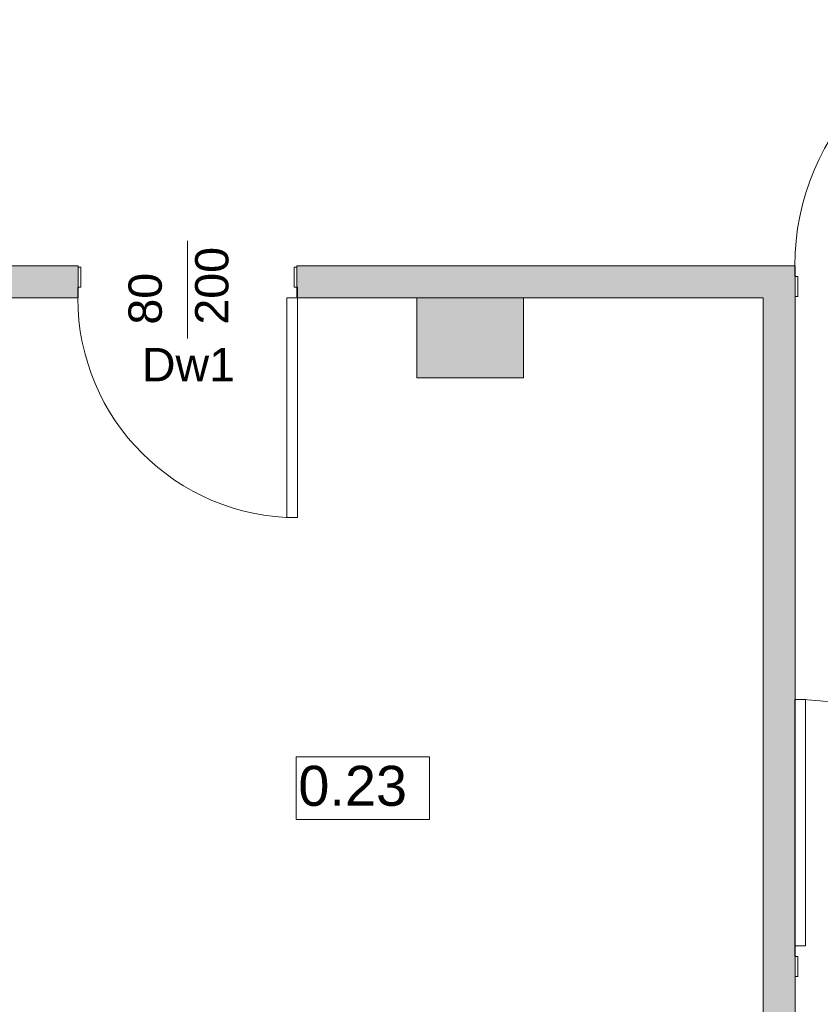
# Model space of a CAD drawing. Header units: millimetres. Extents: x 922208 to 1069538, y -182208 to -99877.
# Tile 253 of 256: x 988687 to 991690, y -111370 to -107676. Entities that reach past the tile are written whole.
import ezdxf
from ezdxf import colors
from ezdxf.entities.mleader import LeaderData, LeaderLine
from ezdxf.math import Vec2, Vec3

# ---------------------------------------------------------------- set-up
doc = ezdxf.new("R2010")
doc.units = ezdxf.units.MM
doc.header["$MEASUREMENT"] = 0
doc.linetypes.add('ArcadiaLine2077533452649863992', pattern=[0])
doc.linetypes.add('HIDDEN', pattern=[20, 10, -10])
for name, color, linetype, lineweight in [('- PL - Kanalizacja', 34, 'Continuous', 30), ('IS_POWRÓT', 5, 'HIDDEN', 30), ('Nowe_210-A Pomieszczenia_Nr_pióra__41', 7, 'Continuous', 15), ('Nowe_220-A Ściany_Nr_pióra__19', 255, 'Continuous', 0), ('Nowe_220-A Ściany_Nr_pióra__23', 7, 'Continuous', 15), ('Nowe_220-A Ściany_Nr_pióra__27', 7, 'Continuous', 25), ('Nowe_220-A Ściany_Nr_pióra__3', 7, 'Continuous', 13), ('Nowe_220-A Ściany_Nr_pióra__7', 7, 'Continuous', 13)]:
    doc.layers.add(name, color=color, linetype=linetype, lineweight=lineweight)
doc.layers.add('Nowe_220-A Ściany_Nr_pióra__45', color=7, linetype='Continuous', lineweight=15, true_color=0x40a5ff)
doc.styles.add('I_Romans', font='arial.ttf', dxfattribs={"height": 15})
doc.styles.add('STYL_AUTOMATYCZNY_1', font='arial.ttf')

# ---------------------------------------------------------------- blocks, each defined once
blk = doc.blocks.new('parter01')
at = {"layer": 'Nowe_220-A Ściany_Nr_pióra__19', "linetype": 'Continuous', "lineweight": 0}
for points in [[(987466.55079, -108720.02068), (988906.55076, -108720.02068), (988906.55076, -108600.02067), (987466.55079, -108600.02067)], [(989726.55077, -108720.02068), (991596.55078, -108720.02068), (991596.55078, -108600.02069), (989726.55077, -108600.02069)], [(990576.55073, -108720.02068), (990176.55073, -108720.02068), (990176.55073, -109020.02068), (990576.55073, -109020.02068)], [(991596.55073, -112850.02068), (991596.55073, -108720.02068), (991476.55073, -108720.02068), (991476.55073, -112850.02068)]]:
    blk.add_hatch(color=255, dxfattribs=at).paths.add_polyline_path(points)
at = {"layer": 'Nowe_210-A Pomieszczenia_Nr_pióra__41', "color": 7, "linetype": 'Continuous', "lineweight": 0}
for p, q in [((989724.19408, -110440.84734), (990224.57408, -110440.84734)), ((989724.19408, -110676.56184), (989724.19408, -110440.84734)), ((990224.57408, -110440.84734), (990224.57408, -110676.56184)), ((990224.57408, -110676.56184), (989724.19408, -110676.56184))]:
    blk.add_line(p, q, dxfattribs=at)
at = {"layer": 'Nowe_220-A Ściany_Nr_pióra__23', "color": 7, "linetype": 'Continuous', "lineweight": 0}
for p, q in [((988906.55073, -108720.02068), (988906.55073, -108605.02068)), ((988906.55073, -108605.02068), (988916.55073, -108605.02068)), ((988916.55073, -108605.02068), (988916.55073, -108680.02068)), ((989716.55073, -108680.02068), (989716.55073, -108605.02068)), ((989716.55073, -108605.02068), (989726.55073, -108605.02068)), ((989726.55073, -108605.02068), (989726.55073, -108720.02068)), ((991594.55073, -108640.02068), (991594.55073, -108600.02068)), ((991594.55073, -108600.02068), (991596.55073, -108600.02068)), ((991596.55073, -108600.02068), (991596.55073, -108715.02068)), ((991606.55073, -108640.02068), (991594.55073, -108640.02068)), ((991606.55073, -108715.02068), (991606.55073, -108640.02068)), ((988916.55073, -108680.02068), (988904.55073, -108680.02068)), ((988904.55073, -108680.02068), (988904.55073, -108720.02068)), ((989728.55073, -108680.02068), (989716.55073, -108680.02068)), ((989728.55073, -108720.02068), (989728.55073, -108680.02068)), ((988904.55073, -108720.02068), (988906.55073, -108720.02068)), ((989726.55073, -108720.02068), (989728.55073, -108720.02068)), ((991596.55073, -108715.02068), (991606.55073, -108715.02068)), ((991596.55073, -111150.02068), (991594.55073, -111150.02068)), ((991594.55073, -111150.02068), (991594.55073, -111190.02068)), ((991596.55073, -111265.02068), (991596.55073, -111150.02068)), ((991594.55073, -111190.02068), (991606.55073, -111190.02068)), ((991606.55073, -111190.02068), (991606.55073, -111265.02068)), ((991606.55073, -111265.02068), (991596.55073, -111265.02068))]:
    blk.add_line(p, q, dxfattribs=at)
at = {"layer": 'Nowe_220-A Ściany_Nr_pióra__27', "color": 7, "linetype": 'Continuous', "lineweight": 0}
for p, q in [((988906.55073, -108605.02068), (988906.55073, -108600.02068)), ((988906.55073, -108605.02068), (988906.55073, -108600.02068)), ((988906.55073, -108720.02068), (988906.55073, -108605.02068)), ((988906.55073, -108720.02068), (988906.55073, -108605.02068)), ((988906.55073, -108720.02068), (988906.55073, -108605.02068)), ((989726.55073, -108605.02068), (989726.55073, -108600.02068)), ((989726.55073, -108605.02068), (989726.55073, -108600.02068)), ((989726.55078, -108720.02068), (989726.55073, -108605.02068)), ((989726.55073, -108720.02068), (989726.55073, -108605.02068)), ((989726.55073, -108720.02068), (989726.55073, -108605.02068)), ((991596.55073, -108600.02068), (991596.55073, -108715.02068)), ((991596.55073, -108600.02068), (991596.55073, -108715.02068)), ((991596.55084, -108600.02068), (991596.55078, -108715.02057)), ((991596.55073, -108715.02068), (991596.55073, -108720.02068)), ((991596.55073, -111150.02068), (991596.55073, -111265.02068)), ((991596.55073, -111150.02068), (991596.55073, -111265.02068)), ((991596.55073, -111150.02068), (991596.55073, -111265.02068)), ((991596.55073, -111265.02068), (991596.55073, -111270.02068)), ((991596.55073, -111265.02068), (991596.55073, -111270.02068))]:
    blk.add_line(p, q, dxfattribs=at)
for points in [[(988906.55076, -108600.02068), (987466.55066, -108600.02068)], [(991596.55084, -108600.02068), (989726.55073, -108600.02068)], [(988656.55073, -108720.02068), (988906.55075, -108720.02068)], [(989726.55078, -108720.02068), (991476.55073, -108720.02068)], [(990576.55073, -108720.02068), (990176.55073, -108720.02068)], [(990176.55073, -108720.02068), (990176.55073, -109020.02068)], [(990576.55073, -109020.02068), (990576.55073, -108720.02068)], [(991476.55073, -108720.02068), (991476.55073, -112850.02068)], [(991596.55073, -112850.02068), (991596.55073, -108720.02068)], [(990176.55073, -109020.02068), (990576.55073, -109020.02068)]]:
    blk.add_lwpolyline(points, dxfattribs=at)
at = {"layer": 'Nowe_220-A Ściany_Nr_pióra__3', "color": 7, "linetype": 'Continuous', "lineweight": 0}
for p, q in [((989728.55073, -108720.02068), (989688.55073, -108720.02068)), ((989688.55073, -108720.02068), (989688.55073, -109544.02068)), ((989728.55073, -109544.02068), (989728.55073, -108720.02068)), ((989688.55073, -109544.02068), (989728.55073, -109544.02068)), ((991594.55073, -110226.02068), (991594.55073, -111150.02068)), ((991634.55073, -110226.02068), (991594.55073, -110226.02068)), ((991634.55073, -111150.02068), (991634.55073, -110226.02068)), ((991594.55073, -111150.02068), (991634.55073, -111150.02068))]:
    blk.add_line(p, q, dxfattribs=at)
for centre, radius, start, end in [((992518.55073, -108600.02068), 924, 90, 180), ((989728.55073, -108720.02068), 824, 180, 270), ((991594.55073, -111150.02068), 924, 0, 90)]:
    blk.add_arc(centre, radius, start, end, dxfattribs=at)
at = {"layer": 'Nowe_220-A Ściany_Nr_pióra__45', "color": 161, "linetype": 'Continuous', "lineweight": 0, "true_color": 0x40a5ff}
blk.add_line((989316.55073, -108871.8064), (989316.55073, -108505.42011), dxfattribs=at)
at = {"layer": 'Nowe_210-A Pomieszczenia_Nr_pióra__41', "color": 7, "linetype": 'Continuous', "lineweight": 0, "insert": (989974.38408, -110475.13305), "char_height": 150, "attachment_point": 2, "style": 'STYL_AUTOMATYCZNY_1'}
blk.add_mtext('\\A1;{\\pqc;\\pt0,25;\\fArial|b0|i0|c238|p0;\\W1.000000;0.23\\fArial|b0|i0|c238|p0;\\W1.000000;\\A1{\\H.66x;\\S^  ;}\\fArial|b0|i0|c238|p0;\\W1.000000;\\fArial|b0|i0|c238|p0;\\W1.000000;\\A1{\\H.66x;\\S^  ;}}', dxfattribs=at)
at = {"layer": 'Nowe_220-A Ściany_Nr_pióra__7', "color": 7, "linetype": 'Continuous', "lineweight": 0, "char_height": 125, "attachment_point": 7, "rotation": 90, "style": 'STYL_AUTOMATYCZNY_1'}
for s, insert in [('\\A1;{\\pql;\\pt0;\\fArial|b0|i0|c238|p0;\\W1.000000;200\\fArial|b0|i0|c238|p0;\\W1.000000;\\A1{\\H.66x;\\S^  ;}\\fArial|b0|i0|c238|p0;\\W1.000000;\\fArial|b0|i0|c238|p0;\\W1.000000;}', (989506.14293, -108820.02068)), ('\\A1;{\\pql;\\pt0;\\fArial|b0|i0|c238|p0;\\W1.000000;80\\fArial|b0|i0|c238|p0;\\W1.000000;\\A1{\\H.66x;\\S^  ;}\\fArial|b0|i0|c238|p0;\\W1.000000;\\fArial|b0|i0|c238|p0;\\W1.000000;}', (989256.14293, -108820.02068)), ('\\A1;{\\pql;\\pt0;\\fArial|b0|i0|c238|p0;\\W1.000000;90\\fArial|b0|i0|c238|p0;\\W1.000000;\\A1{\\H.66x;\\S^  ;}\\fArial|b0|i0|c238|p0;\\W1.000000;\\fArial|b0|i0|c238|p0;\\W1.000000;}', (991996.14293, -111240.70168))]:
    blk.add_mtext(s, dxfattribs=dict(at, insert=insert))
at = {"layer": 'Nowe_220-A Ściany_Nr_pióra__7', "color": 7, "linetype": 'Continuous', "lineweight": 0, "insert": (989145.08023, -109032.52025), "char_height": 125, "attachment_point": 7, "style": 'STYL_AUTOMATYCZNY_1'}
blk.add_mtext('\\A1;{\\pql;\\pt0;\\fArial|b0|i0|c238|p0;\\W1.000000;Dw1\\fArial|b0|i0|c238|p0;\\W1.000000;\\fArial|b0|i0|c238|p0;\\W1.000000;\\fArial|b0|i0|c238|p0;\\W1.000000;}', dxfattribs=at)
blk = doc.blocks.new('_Dot')
at = {"color": 0, "linetype": 'ByBlock', "lineweight": -2}
blk.add_line((-0.5, 0), (-1, 0), dxfattribs=at)
at = {"color": 0, "linetype": 'ByBlock', "const_width": 0.5}
blk.add_lwpolyline([(-0.25, 0, 1), (0.25, 0, 1)], format="xyb", close=True, dxfattribs=at)

msp = doc.modelspace()

# ---------------------------------------------------------------- block references
at = {"layer": 'IS_POWRÓT', "color": 27, "linetype": 'ByBlock', "lineweight": 30}
msp.add_blockref('parter01', (0, 0), dxfattribs=at)

# ---------------------------------------------------------------- next in the draw order: leaders
at = {"layer": '- PL - Kanalizacja', "color": 30, "linetype": 'ArcadiaLine2077533452649863992', "lineweight": 20}
ml = msp.add_multileader_mtext('Standard', dxfattribs=at)
ml.set_content('{\\fArial|b1|i0|c0|p34;\\C30;50 x 3,0\\P2,0%}', color=7, style='I_Romans')
ml.set_leader_properties(color=256, linetype='Continuous', lineweight=13)
ml.set_arrow_properties(name='DOT')
ml.build(insert=Vec2(0, 0))
ml.multileader.update_dxf_attribs({"has_dogleg": 0, "text_left_attachment_type": 6, "text_right_attachment_type": 6, "dogleg_length": 0.36, "arrow_head_size": 80})
ctx = ml.context
ctx.base_point, ctx.char_height, ctx.arrow_head_size, ctx.landing_gap_size, ctx.plane_origin = Vec3(991771.1, -109948), 150, 80, 50, Vec3(987791.1, -101920.1)
ctx.left_attachment, ctx.right_attachment, ctx.text_align_type = 6, 6, 1
notes = []
notes.append((ctx, [(0, (1, 1, 0), (992612.5, -109948), (-1, 0), 3.6, [(0, [(992896.9, -109660)], 256, [])])]))
ctx.mtext.insert, ctx.mtext.width, ctx.mtext.defined_height, ctx.mtext.alignment, ctx.mtext.flow_direction = Vec3(992190, -109764.6), 1100.693, 300, 2, 5
for ctx, leaders in notes:
    for number, flags, end, landing, length, lines in leaders:
        leader = LeaderData()
        leader.index, (leader.has_last_leader_line, leader.has_dogleg_vector, leader.attachment_direction) = number, flags
        leader.last_leader_point, leader.dogleg_vector, leader.dogleg_length = Vec3(end), Vec3(landing), length
        for number, points, colour, breaks in lines:
            line = LeaderLine()
            line.index, line.vertices, line.color, line.breaks = number, Vec3.list(points), colors.encode_raw_color(colour), breaks
            leader.lines.append(line)
        ctx.leaders.append(leader)

doc.saveas('drawing.dxf')
